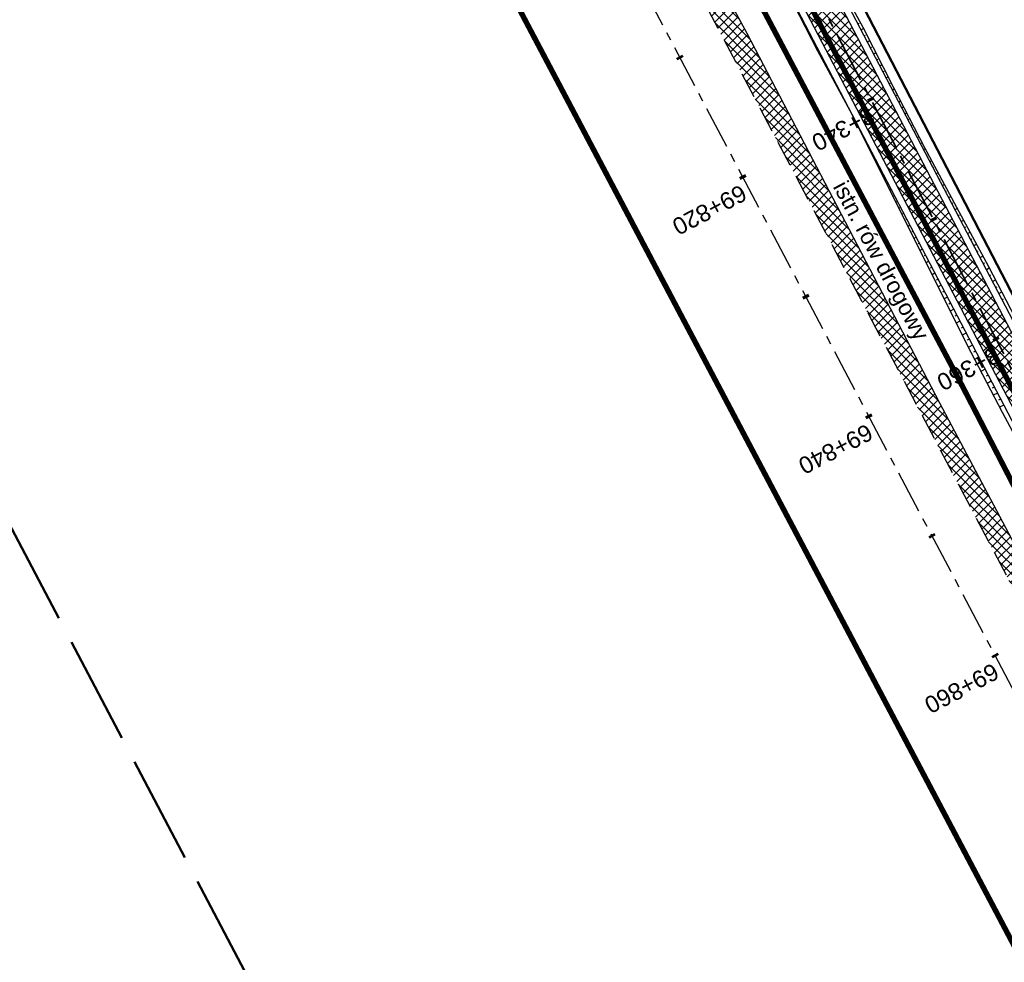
# Model space of a CAD drawing. Header units: metres. Extents: x 7529615 to 7533751, y 5721195 to 5727898.
# Tile 30 of 138: x 7531210 to 7531283, y 5724785 to 5724855. Entities that reach past the tile are written whole.
import ezdxf

# ---------------------------------------------------------------- set-up
doc = ezdxf.new("R2010")
doc.units = ezdxf.units.M
for name, pattern in [('CENTER', [50.8, 31.75, -6.35, 6.35, -6.35]), ('CENTER2', [28.575, 19.05, -3.175, 3.175, -3.175]), ('HIDDEN', [9.525, 6.35, -3.175]), ('L_0_09', [2.5, 2, -0.5])]:
    doc.linetypes.add(name, pattern=pattern)
for name, color, linetype in [('C-DROGI-SYTUACJA-ETYKIETY', 7, 'Continuous'), ('D-hatch-pobocza', 131, 'Continuous'), ('D-pobocza', 60, 'Continuous'), ('D-rowy', 160, 'Continuous'), ('D-skarpa', 2, 'Continuous'), ('D-skarpa-kreskowanie', 2, 'Continuous')]:
    doc.layers.add(name, color=color, linetype=linetype)
for name, color, linetype, lineweight, true_color in [('D-hatch-ciag-pieszo-rowerowy', 7, 'Continuous', 13, 0xff9f80), ('D-linia-podzialowa-ZRID', 7, 'Continuous', 50, 0x40ff00), ('zakres-mdcp', 7, 'L_0_09', 50, 0xff05ff)]:
    doc.layers.add(name, color=color, linetype=linetype, lineweight=lineweight, true_color=true_color)
for name, color, linetype, lineweight in [('D-krawędzie', 3, 'Continuous', 30), ('D-obrzeża', 2, 'Continuous', 30), ('D-opisy', 2, 'Continuous', 30), ('D-oś', 2, 'CENTER', 30), ('D-pas-drogowy', 7, 'HIDDEN', 50)]:
    doc.layers.add(name, color=color, linetype=linetype, lineweight=lineweight)
doc.layers.add('poprzeczki', color=7, linetype='Continuous', true_color=0x0000c7)
doc.styles.get("Standard").update_dxf_attribs({"font": 'arial.ttf'})

# ---------------------------------------------------------------- blocks, each defined once
blk = doc.blocks.new('AeccTickLine')
at = {"color": 0, "linetype": 'ByBlock', "lineweight": -2}
blk.add_line((0, 1), (0, -1), dxfattribs=at)

msp = doc.modelspace()

# ---------------------------------------------------------------- hatches: boundary and pattern name
at = {"layer": 'D-hatch-ciag-pieszo-rowerowy'}
h = msp.add_hatch(dxfattribs=at)
h.set_pattern_fill('ANSI37', color=256, scale=0.15, style=0)
h.set_pattern_definition([(45, (0.88535, 0.46493), (-0.33675960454, 0.33675960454), []), (135, (0.88535, 0.46493), (-0.33675960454, -0.33675960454), [])])
h.paths.add_polyline_path([(7531176.002, 5725035.633), (7531173.776, 5725034.493), (7531202.515, 5724979.795), (7531233.696, 5724920.95), (7531258.824, 5724873.473), (7531292.225, 5724809.507), (7531303.703, 5724787.477), (7531306.47, 5724787.579), (7531294.441, 5724810.665), (7531261.037, 5724874.637), (7531235.905, 5724922.12), (7531204.726, 5724980.962)])
at = {"layer": 'D-hatch-pobocza'}
h = msp.add_hatch(dxfattribs=at)
h.set_pattern_fill('ANSI37', color=256, scale=0.15, style=0)
h.set_pattern_definition([(45, (0, 0), (-0.33675960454, 0.33675960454), []), (135, (0, 0), (-0.33675960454, -0.33675960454), [])])
h.paths.add_polyline_path([(7531224.12, 5724929.62), (7531213.15, 5724949.98), (7531200.73, 5724973.91), (7531188.83, 5724996.41), (7531176.89, 5725019.33), (7531166.91, 5725038.07), (7531158.98, 5725054.059), (7531158.142, 5725051.386), (7531167.38, 5725033.767), (7531197.165, 5724976.988), (7531228.151, 5724918.034), (7531253.153, 5724870.491), (7531286.796, 5724806.654), (7531296.235, 5724788.675), (7531298.776, 5724787.518), (7531278.14, 5724826.49), (7531263.88, 5724853.83), (7531259.01, 5724862.85), (7531247.51, 5724884.88), (7531235.21, 5724908.21)])

# ---------------------------------------------------------------- linework, layer by layer
at = {"layer": 'D-krawędzie', "linetype": 'HIDDEN', "ltscale": 0.3, "flags": 128}
msp.add_lwpolyline([(7530572.01, 5726166.06), (7530620.381, 5726072.761), (7530641.555, 5726032.008), (7530660.961, 5725995.07), (7530689.128, 5725941.54), (7530707.336, 5725907.032), (7530725.256, 5725873.093), (7530743.97, 5725837.654), (7530770.527, 5725787.119), (7530787.864, 5725754.267), (7530809.898, 5725712.542), (7530824.739, 5725684.389), (7530840.856, 5725653.693), (7530860.675, 5725616.154), (7530865.283, 5725607.394), (7530878.05, 5725583.08), (7530918.172, 5725507.178), (7530950.163, 5725446.305), (7530993.419, 5725364.265), (7531022.766, 5725308.719), (7531053.81, 5725249.872), (7531081.166, 5725197.875), (7531103.902, 5725154.541), (7531128.123, 5725108.448), (7531149.3, 5725068.25), (7531167.38, 5725033.767), (7531197.165, 5724976.988), (7531228.151, 5724918.034), (7531253.153, 5724870.491), (7531286.796, 5724806.654), (7531306.74, 5724768.665), (7531335.094, 5724714.652), (7531357.319, 5724672.439), (7531373.645, 5724641.454), (7531392.162, 5724605.999), (7531418.48, 5724555.853), (7531439.727, 5724515.582), (7531468.399, 5724461.077), (7531491.782, 5724416.528), (7531531.99, 5724339.833), (7531557.227, 5724291.659), (7531569.852, 5724267.577), (7531591.376, 5724226.548), (7531610.004, 5724191.103), (7531616.883, 5724177.999), (7531629.985, 5724153.025), (7531641.007, 5724132.022), (7531664.906, 5724087.617), (7531677.644, 5724064.786), (7531683.112, 5724054.988), (7531686.753, 5724048.18), (7531695.448, 5724031.697), (7531703.749, 5724015.917), (7531709.214, 5724005.514), (7531719.389, 5723986.147), (7531726.295, 5723973), (7531732.741, 5723960.736), (7531735.13, 5723956.19)], dxfattribs=at)
at = {"layer": 'D-linia-podzialowa-ZRID', "color": 12, "ltscale": 15, "true_color": 0xc70000}
msp.add_lwpolyline([(7531170.59, 5725055.606), (7531170.59, 5725055.606), (7531173.733, 5725044.081), (7531215.342, 5724964.86), (7531238.054, 5724921.685), (7531262.39, 5724875.283), (7531295.587, 5724811.266), (7531348.488, 5724712.363), (7531363.741, 5724682.684), (7531366.987, 5724675.865), (7531382.541, 5724646.111), (7531401.299, 5724610.875), (7531428.965, 5724558.862), (7531449.111, 5724520.398), (7531477.293, 5724465.831), (7531500.996, 5724421.113), (7531512.122, 5724400.549), (7531513.782, 5724396.757), (7531513.782, 5724396.757)], dxfattribs=at)
at = {"layer": 'D-obrzeża'}
for points in [[(7531306.47, 5724787.579), (7531294.441, 5724810.665), (7531261.037, 5724874.637), (7531235.905, 5724922.12), (7531204.726, 5724980.962), (7531173.078, 5725041.197, -0.068789), (7531170.289, 5725048.924), (7531169.644, 5725051.962, 0.068574), (7531168.256, 5725055.815), (7531166.709, 5725058.764, -0.29099), (7531166.888, 5725060.903), (7531168.105, 5725062.505)], [(7531162.547, 5725061.318), (7531165.882, 5725054.959, -0.068574), (7531167.27, 5725051.106), (7531167.915, 5725048.068, 0.068789), (7531170.704, 5725040.34), (7531202.515, 5724979.795), (7531233.696, 5724920.95), (7531258.824, 5724873.473), (7531292.225, 5724809.507), (7531312.052, 5724771.454), (7531340.423, 5724719.339, -0.00902), (7531345.426, 5724709.741), (7531362.629, 5724675.233), (7531378.958, 5724644.242), (7531397.477, 5724608.783), (7531423.79, 5724558.646), (7531445.036, 5724518.378), (7531473.71, 5724463.87), (7531497.095, 5724419.316), (7531505.905, 5724402.511, -0.033171), (7531508.586, 5724396.451), (7531511.248, 5724389.164)]]:
    msp.add_lwpolyline(points, format="xyb", dxfattribs=at)
at = {"layer": 'D-oś', "linetype": 'CENTER2', "lineweight": 35, "ltscale": 0.2}
msp.add_lwpolyline([(7531156.869, 5725074.83), (7531166.993, 5725055.55, -0.068732), (7531168.479, 5725051.432), (7531169.1, 5725048.503, 0.068783), (7531171.89, 5725040.776), (7531203.621, 5724980.378), (7531234.8, 5724921.535), (7531259.931, 5724874.055), (7531293.333, 5724810.086), (7531313.16, 5724772.033), (7531341.529, 5724719.923, -0.009023), (7531346.533, 5724710.322), (7531363.735, 5724675.815), (7531380.065, 5724644.823), (7531398.584, 5724609.363), (7531424.897, 5724559.228), (7531446.142, 5724518.961), (7531474.816, 5724464.452), (7531498.201, 5724419.897)], format="xyb", dxfattribs=at)
at = {"layer": 'D-oś', "ltscale": 0.1}
msp.add_lwpolyline([(7531488.683, 5724414.901), (7531465.302, 5724459.448), (7531436.63, 5724513.951), (7531415.383, 5724554.223), (7531389.061, 5724604.375), (7531370.545, 5724639.828), (7531354.222, 5724670.808), (7531331.996, 5724713.024), (7531303.641, 5724767.038), (7531283.699, 5724805.024), (7531250.055, 5724868.862), (7531225.053, 5724916.406), (7531194.065, 5724975.362), (7531164.28, 5725032.142), (7531146.202, 5725066.622)], dxfattribs=at)
at = {"layer": 'D-pas-drogowy', "ltscale": 0.2, "flags": 128}
msp.add_lwpolyline([(7531633.019, 5724182.834, 0.4, 0.4, 0), (7531617.559, 5724211.608, 0.4, 0.4, 0), (7531566.784, 5724302.736, 0.4, 0.4, 0), (7531538.419, 5724356.47, 0.4, 0.4, 0), (7531526.32, 5724379.39, 0.4, 0.4, 0), (7531516.102, 5724393.607, 0.4, 0.4, 0.001485), (7531513.78, 5724396.838, 0.4, 0.4, 0), (7531501.87, 5724413.41, 0.4, 0.4, 0), (7531474.926, 5724464.508, 0.4, 0.4, 0), (7531446.2, 5724518.992, 0.4, 0.4, 0), (7531424.962, 5724559.262, 0.4, 0.4, 0), (7531398.444, 5724609.566, 0.4, 0.4, 0), (7531379.647, 5724645.216, 0.4, 0.4, 0), (7531365.23, 5724672.56, 0.4, 0.4, 0), (7531341.306, 5724717.915, 0.4, 0.4, 0), (7531312.9, 5724771.789, 0.4, 0.4, 0), (7531292.591, 5724810.307, 0.4, 0.4, 0), (7531259.392, 5724873.271, 0.4, 0.4, 0), (7531233.74, 5724921.923, 0.4, 0.4, 0), (7531203.073, 5724980.092, 0.4, 0.4, 0), (7531173.471, 5725036.225, 0.4, 0.4, 0), (7531168.27, 5725046.09, 0.4, 0.4, 0), (7531172.29, 5725062.58, 0.4, 0.4, 0), (7531166.31, 5725074.58, 0.4, 0.4, 0), (7531150.32, 5725079.6, 0.4, 0.4, 0), (7531141.5, 5725096.43, 0.4, 0.4, 0), (7531109.312, 5725157.814, 0.4, 0.4, 0), (7531086.641, 5725201.048, 0.4, 0.4, 0), (7531059.198, 5725253.384, 0.4, 0.4, 0), (7531028.207, 5725312.489, 0.4, 0.4, 0), (7530999.105, 5725367.99, 0.4, 0.4, 0), (7530956.248, 5725449.725, 0.4, 0.4, 0), (7530924.398, 5725510.464, 0.4, 0.4, 0), (7530897.51, 5725561.74, 0.4, 0.4, 0), (7530894.46, 5725566.14, 0.4, 0.4, 0), (7530892.16, 5725570.49, 0.4, 0.4, 0), (7530869.363, 5725613.307, 0.4, 0.4, 0), (7530861.694, 5725627.705, 0.4, 0.4, 0), (7530852.74, 5725644.52, 0.4, 0.4, 0), (7530831.51, 5725684.2, 0.4, 0.4, 0), (7530811.13, 5725722.52, 0.4, 0.4, 0), (7530792.348, 5725757.941, 0.4, 0.4, 0), (7530768.03, 5725803.8, 0.4, 0.4, 0), (7530748.769, 5725840.179, 0.4, 0.4, 0), (7530727.7, 5725879.97, 0.4, 0.4, 0), (7530712.098, 5725909.545, 0.4, 0.4, 0), (7530693.644, 5725944.645, 0.4, 0.4, 0), (7530665.702, 5725997.539, 0.4, 0.4, 0), (7530641.76, 5726042.88, 0.4, 0.4, 0), (7530616.5, 5726091.48, 0.4, 0.4, 0), (7530604.628, 5726114.32, 0.4, 0.4, -0.007763), (7530602.5, 5726118.43, 0.4, 0.4, 0), (7530603.992, 5726123.395, 0.4, 0.4, 0), (7530606.53, 5726131.84, 0.4, 0.4, 0), (7530603.27, 5726136.83, 0.4, 0.4, 0), (7530593.776, 5726151.369, 0.4, 0.4, 0), (7530590.203, 5726156.84, 0.4, 0.4, 0), (7530583.3, 5726167.41, 0.4, 0.4, 0), (7530580.578, 5726170.428, 0.4, 0.4, 0), (7530575.85, 5726175.67, 0.4, 0.4, 0), (7530569.01, 5726186.66, 0.4, 0.4, 0), (7530562.555, 5726199.189, 0.4, 0.4, 0), (7530555.67, 5726211.39, 0.4, 0.4, 0), (7530548.29, 5726224.23, 0.4, 0.4, 0), (7530540.58, 5726237.71, 0.4, 0.4, 0), (7530532.68, 5726252.65, 0.4, 0.4, 0), (7530524.06, 5726269.35, 0.4, 0.4, 0), (7530502.82, 5726309.91, 0.4, 0.4, 0), (7530488.83, 5726336.63, 0.4, 0.4, 0), (7530466.03, 5726380.16, 0.4, 0.4, 0), (7530438.47, 5726432.77, 0.4, 0.4, 0), (7530424.53, 5726459.09, 0.4, 0.4, 0), (7530401.63, 5726502.97, 0.4, 0.4, 0), (7530383.38, 5726538.06, 0.4, 0.4, 0), (7530353.97, 5726593.52, 0.4, 0.4, 0), (7530338.47, 5726622.74, 0.4, 0.4, 0), (7530322.01, 5726653.88, 0.4, 0.4, 0), (7530297.54, 5726700.33, 0.4, 0.4, 0), (7530287.38, 5726719.6, 0.4, 0.4, 0), (7530285.95, 5726722.316, 0.4, 0.4, 0), (7530280.26, 5726733.12, 0.4, 0.4, 0), (7530266.73, 5726758.74, 0.4, 0.4, 0), (7530260.42, 5726770.47, 0.4, 0.4, 0), (7530253.25, 5726783.82, 0.4, 0.4, 0), (7530244.95, 5726799.33, 0.4, 0.4, 0), (7530239.39, 5726808.49, 0.4, 0.4, 0), (7530238.29, 5726807.9, 0.4, 0.4, 0), (7530218.11, 5726850.67, 0.4, 0.4, 0), (7530175.907, 5726928.168, 0.4, 0.4, 0), (7530096.68, 5727076.15, 0.4, 0.4, 0), (7530094.68, 5727079.89, 0.4, 0.4, 0), (7530064.597, 5727135.523, 0.4, 0.4, 0), (7530046.731, 5727168.892, 0.4, 0.4, 0), (7530025.803, 5727208.461, 0.4, 0.4, 0), (7530012.847, 5727232.979, 0.4, 0.4, 0), (7529994.15, 5727268.45, 0.4, 0.4, 0), (7529981.671, 5727291.93, 0.4, 0.4, 0), (7529949.89, 5727351.73, 0.4, 0.4, 0), (7529924.75, 5727399.03, 0.4, 0.4, 0), (7529915.516, 5727417.1, 0.4, 0.4, 0), (7529885.83, 5727475.19, 0.4, 0.4, 0), (7529862.56, 5727519.97, 0.4, 0.4, 0), (7529852.985, 5727538.191, 0.4, 0.4, 0), (7529836.513, 5727569.511, 0.4, 0.4, 0), (7529815.369, 5727609.141, 0.4, 0.4, 0), (7529792.795, 5727651.247, 0.4, 0.4, 0), (7529774.199, 5727685.858, 0.4, 0.4, 0), (7529746.966, 5727736.059, 0.4, 0.4, 0), (7529733.92, 5727757.62, 0.4, 0.4, 0), (7529708.607, 5727806.389, 0.4, 0.4, 0), (7529688.492, 5727796.345, 0.4, 0.4, 0), (7529723.55, 5727729.88, 0.4, 0.4, 0), (7529725.42, 5727730.2, 0.4, 0.4, 0), (7529735.38, 5727711.28, 0.4, 0.4, 0), (7529739.21, 5727707.77, 0.4, 0.4, 0), (7529753.31, 5727681.13, 0.4, 0.4, 0), (7529755.178, 5727682.114, 0.4, 0.4, 0), (7529792.102, 5727611.923, 0.4, 0.4, 0), (7529811.741, 5727574.662, 0.4, 0.4, 0), (7529835.194, 5727530.193, 0.4, 0.4, 0), (7529857.56, 5727487.787, 0.4, 0.4, 0), (7529875.155, 5727454.426, 0.4, 0.4, 0), (7529890.63, 5727425.131, 0.4, 0.4, 0), (7529900.671, 5727406.159, 0.4, 0.4, 0), (7529953.284, 5727306.747, 0.4, 0.4, 0), (7529983.208, 5727250.207, 0.4, 0.4, 0), (7530015.379, 5727189.42, 0.4, 0.4, 0), (7530062.319, 5727099.625, 0.4, 0.4, 0), (7530100.06, 5727027.16, 0.4, 0.4, 0), (7530105.06, 5727018.32, 0.4, 0.4, 0), (7530143.175, 5726945.066, 0.4, 0.4, 0), (7530170.547, 5726892.961, 0.4, 0.4, 0), (7530195.92, 5726850.75, 0.4, 0.4, 0), (7530194.71, 5726849.15, 0.4, 0.4, 0), (7530197.22, 5726845.06, 0.4, 0.4, 0), (7530254.03, 5726738.21, 0.4, 0.4, 0), (7530261.371, 5726724.163, 0.4, 0.4, 0), (7530281.54, 5726685.57, 0.4, 0.4, 0), (7530289.214, 5726671.967, 0.4, 0.4, 0), (7530300.51, 5726651.778, 0.4, 0.4, 0), (7530303.939, 5726645.168, 0.4, 0.4, 0), (7530334.708, 5726583.665, 0.4, 0.4, 0), (7530397.759, 5726458.5, 0.4, 0.4, 0), (7530450.41, 5726357.28, 0.4, 0.4, 0), (7530482.4, 5726303.41, 0.4, 0.4, 0), (7530483.688, 5726301.003, 0.4, 0.4, 0), (7530491.35, 5726283.94, 0.4, 0.4, 0), (7530512.67, 5726243.78, 0.4, 0.4, 0), (7530529.43, 5726209.46, 0.4, 0.4, 0), (7530571.29, 5726130.56, 0.4, 0.4, 0), (7530581.28, 5726107.21, 0.4, 0.4, 0), (7530591.16, 5726088.44, 0.4, 0.4, 0), (7530597.42, 5726080.68, 0.4, 0.4, 0), (7530607.21, 5726063.51, 0.4, 0.4, 0), (7530610.82, 5726061.93, 0.4, 0.4, 0), (7530634.935, 5726016.147, 0.4, 0.4, 0), (7530642.914, 5726001.078, 0.4, 0.4, 0), (7530695.12, 5725902.09, 0.4, 0.4, 0), (7530708.718, 5725876.303, 0.4, 0.4, 0), (7530755.54, 5725787.51, 0.4, 0.4, 0), (7530802.56, 5725694.925, 0.4, 0.4, 0), (7530840.085, 5725624.059, 0.4, 0.4, 0), (7530865.243, 5725577.494, 0.4, 0.4, 0), (7530914.557, 5725484.684, 0.4, 0.4, 0), (7530964.182, 5725390.836, 0.4, 0.4, 0), (7531008.007, 5725307.954, 0.4, 0.4, 0), (7531059.253, 5725211.041, 0.4, 0.4, 0), (7531127.66, 5725081.67, 0.4, 0.4, 0), (7531345.12, 5724669.94, 0.4, 0.4, 0), (7531388.464, 5724586.93, 0.4, 0.4, 0), (7531412.35, 5724541.183, 0.4, 0.4, 0), (7531482.09, 5724407.62, 0.4, 0.4, 0), (7531504.02, 5724366.79, 0.4, 0.4, 0), (7531519.374, 5724337.52, 0.4, 0.4, 0), (7531563.749, 5724252.932, 0.4, 0.4, 0), (7531602.175, 5724179.681, 0.4, 0.4, 0), (7531619.177, 5724147.204, 0.4, 0.4, 0), (7531625.038, 5724135.635, 0.4, 0.4, 0), (7531656.796, 5724073.316, 0.4, 0.4, 0), (7531675.12, 5724037.36, 0.4, 0.4, 0), (7531682.71, 5724022.92, 0.4, 0.4, 0), (7531705.565, 5723979.811, 0.4, 0.4, 0), (7531736.606, 5723921.262, 0.4, 0.4, 0), (7531750.46, 5723895.13, 0.4, 0.4, 0), (7531740.77, 5723886.56, 0.4, 0.4, 0), (7531732.86, 5723885, 0.4, 0.4, 0), (7531722.18, 5723887.77, 0.4, 0.4, 0), (7531729.87, 5723862.17, 0.4, 0.4, 0), (7531742.92, 5723861.93, 0.4, 0.4, 0), (7531763.71, 5723859.52, 0.4, 0.4, 0), (7531768.42, 5723854.12, 0.4, 0.4, 0), (7531787.42, 5723817.97, 0.4, 0.4, 0), (7531795.57, 5723809.82, 0.4, 0.4, 0), (7531816.347, 5723819.85, 0.4, 0.4, 0), (7531816.347, 5723819.85, 0.4, 0.4, 0), (7531805.06, 5723843.23, 0.4, 0.4, 0), (7531803.61, 5723886.23, 0.4, 0.4, 0), (7531803.61, 5723886.23, 0.4, 0.4, 0), (7531780.08, 5723929.25, 0.4, 0.4, 0), (7531758.69, 5723936.76, 0.4, 0.4, 0), (7531749.359, 5723946.412, 0.4, 0.4, 0), (7531742.71, 5723953.29, 0.4, 0.4, 0), (7531735.177, 5723967.878, 0.4, 0.4, 0), (7531722.37, 5723992.68, 0.4, 0.4, 0), (7531705.042, 5724030.886, 0.4, 0.4, 0), (7531699.47, 5724043.17, 0.4, 0.4, 0), (7531692.69, 5724058.11, 0.4, 0.4, 0), (7531679.672, 5724084.017, 0.4, 0.4, 0), (7531674.55, 5724094.21, 0.4, 0.4, 0), (7531666.633, 5724114.003, 0.4, 0.4, 0), (7531649, 5724153.82, 0.4, 0.4, 0), (7531641.49, 5724149.34, 0.4, 0.4, 0), (7531626.04, 5724179.34, 0.4, 0.4, 0), (7531633.03, 5724182.84, 0, 0, 0)], format="xyseb", dxfattribs=at)
at = {"layer": 'D-pobocza'}
for points in [[(7531307.023, 5724787.599), (7531294.884, 5724810.896), (7531261.48, 5724874.869), (7531236.347, 5724922.354), (7531205.169, 5724981.195), (7531173.553, 5725041.368, -0.068789), (7531170.764, 5725049.096), (7531170.119, 5725052.133, 0.068574), (7531168.73, 5725055.986), (7531167.152, 5725058.996, -0.29099), (7531167.286, 5725060.6), (7531168.707, 5725062.47)], [(7531162.212, 5725060.882), (7531165.407, 5725054.788, -0.068574), (7531166.795, 5725050.935), (7531167.44, 5725047.896, 0.068789), (7531170.23, 5725040.168), (7531202.073, 5724979.562), (7531233.254, 5724920.716), (7531258.382, 5724873.241), (7531291.782, 5724809.276), (7531303.156, 5724787.446)]]:
    msp.add_lwpolyline(points, format="xyb", dxfattribs=at)
msp.add_lwpolyline([(7531298.776, 5724787.518), (7531278.14, 5724826.49), (7531263.88, 5724853.83), (7531259.01, 5724862.85), (7531247.51, 5724884.88), (7531235.21, 5724908.21), (7531224.12, 5724929.62), (7531213.15, 5724949.98), (7531200.73, 5724973.91), (7531188.83, 5724996.41), (7531176.89, 5725019.33), (7531166.91, 5725038.07), (7531158.98, 5725054.059), (7531158.142, 5725051.386)], dxfattribs=at)
at = {"layer": 'D-rowy', "linetype": 'HIDDEN', "ltscale": 0.1, "const_width": 0.4, "flags": 128}
msp.add_lwpolyline([(7531506.121, 5724397.133), (7531489.191, 5724429.341), (7531483.4, 5724440.512), (7531478.412, 5724450.147), (7531462.901, 5724479.304), (7531434.633, 5724532.162), (7531396.749, 5724604.645), (7531378.596, 5724640.173), (7531368.21, 5724659.05), (7531363.9, 5724666.92), (7531355.877, 5724682.662), (7531338.033, 5724716.835), (7531309.902, 5724770.333), (7531304.158, 5724781.147), (7531299.737, 5724789.052), (7531294.93, 5724798.468), (7531279.862, 5724827.641), (7531247.715, 5724888.417), (7531220.373, 5724940.873), (7531195.514, 5724987.527), (7531168.706, 5725038.836), (7531161.296, 5725053.455), (7531161.296, 5725053.455)], dxfattribs=at)
at = {"layer": 'D-skarpa', "linetype": 'Continuous'}
for points in [[(7531230.708, 5724934.053, -0.000223), (7531256.277, 5724885.356), (7531258.574, 5724880.914), (7531261.648, 5724874.964), (7531263.151, 5724872.011), (7531267.688, 5724863.099), (7531270.049, 5724858.691), (7531272.444, 5724854.301), (7531274.719, 5724849.848), (7531276.999, 5724845.398), (7531279.375, 5724840.998), (7531281.743, 5724836.594), (7531286.35, 5724827.719), (7531288.531, 5724823.211), (7531290.815, 5724818.767), (7531293.119, 5724814.331), (7531294.924, 5724810.915), (7531295.463, 5724809.898), (7531297.815, 5724805.5), (7531302.62, 5724796.728), (7531305.022, 5724792.341), (7531307.283, 5724787.881), (7531307.417, 5724787.613)], [(7531228.71, 5724927.335, -0.000386), (7531236.047, 5724914.248), (7531238.562, 5724909.923), (7531240.908, 5724905.507), (7531247.955, 5724892.266), (7531250.347, 5724887.875), (7531252.783, 5724883.507), (7531255.08, 5724879.065), (7531257.339, 5724874.604), (7531258.085, 5724873.078), (7531259.493, 5724870.101), (7531261.633, 5724865.577), (7531264.108, 5724861.229), (7531266.812, 5724857.001), (7531269.084, 5724852.546), (7531271.476, 5724848.155), (7531280.42, 5724830.262), (7531282.741, 5724825.834), (7531291.634, 5724809.199), (7531292.169, 5724808.196), (7531299.223, 5724794.958), (7531301.525, 5724790.519), (7531303.079, 5724787.454)]]:
    msp.add_lwpolyline(points, format="xyb", dxfattribs=at)
at = {"layer": 'D-skarpa-kreskowanie', "linetype": 'Continuous'}
for p, q in [((7531267.991, 5724854.688, 108.562), (7531268.052, 5724854.72, 108.517)), ((7531268.218, 5724854.243, 108.567), (7531268.251, 5724854.26, 108.542)), ((7531272.086, 5724854.558, 108.65), (7531272.171, 5724854.602, 108.586)), ((7531272.317, 5724854.114, 108.651), (7531272.493, 5724854.206, 108.519)), ((7531268.446, 5724853.798, 108.571), (7531268.515, 5724853.834, 108.518)), ((7531268.673, 5724853.352, 108.575), (7531268.71, 5724853.371, 108.547)), ((7531272.548, 5724853.671, 108.652), (7531272.634, 5724853.716, 108.588)), ((7531272.78, 5724853.228, 108.653), (7531272.948, 5724853.316, 108.527)), ((7531268.9, 5724852.907, 108.579), (7531268.978, 5724852.947, 108.52)), ((7531269.129, 5724852.462, 108.581), (7531269.169, 5724852.483, 108.551)), ((7531273.011, 5724852.785, 108.654), (7531273.093, 5724852.828, 108.593)), ((7531273.243, 5724852.342, 108.655), (7531273.403, 5724852.425, 108.535)), ((7531269.369, 5724852.023, 108.576), (7531269.441, 5724852.061, 108.522)), ((7531273.474, 5724851.898, 108.656), (7531273.552, 5724851.939, 108.597)), ((7531269.608, 5724851.584, 108.57), (7531269.64, 5724851.601, 108.547)), ((7531269.847, 5724851.145, 108.565), (7531269.904, 5724851.175, 108.524)), ((7531273.706, 5724851.455, 108.657), (7531273.857, 5724851.534, 108.543)), ((7531273.937, 5724851.012, 108.658), (7531274.011, 5724851.051, 108.602)), ((7531270.086, 5724850.706, 108.56), (7531270.111, 5724850.719, 108.542)), ((7531270.325, 5724850.267, 108.554), (7531270.367, 5724850.288, 108.526)), ((7531274.169, 5724850.569, 108.659), (7531274.312, 5724850.644, 108.551)), ((7531270.565, 5724849.828, 108.549), (7531270.581, 5724849.836, 108.538)), ((7531274.4, 5724850.126, 108.66), (7531274.47, 5724850.162, 108.607)), ((7531274.631, 5724849.682, 108.661), (7531274.767, 5724849.753, 108.558)), ((7531270.804, 5724849.388, 108.543), (7531270.829, 5724849.402, 108.528)), ((7531271.043, 5724848.949, 108.538), (7531271.052, 5724848.954, 108.533)), ((7531274.863, 5724849.239, 108.662), (7531274.929, 5724849.274, 108.612)), ((7531275.094, 5724848.796, 108.663), (7531275.223, 5724848.863, 108.566)), ((7531271.282, 5724848.51, 108.532), (7531271.292, 5724848.515, 108.53)), ((7531271.524, 5724848.072, 108.531), (7531271.521, 5724848.071, 108.529)), ((7531275.326, 5724848.353, 108.664), (7531275.388, 5724848.385, 108.616)), ((7531271.755, 5724847.629, 108.532), (7531271.742, 5724847.622, 108.522)), ((7531275.557, 5724847.909, 108.665), (7531275.679, 5724847.973, 108.573)), ((7531275.789, 5724847.466, 108.665), (7531275.848, 5724847.497, 108.621)), ((7531271.987, 5724847.186, 108.533), (7531271.976, 5724847.18, 108.525)), ((7531272.218, 5724846.742, 108.534), (7531272.189, 5724846.727, 108.512)), ((7531276.02, 5724847.023, 108.666), (7531276.135, 5724847.083, 108.58)), ((7531276.251, 5724846.58, 108.667), (7531276.307, 5724846.609, 108.625)), ((7531272.449, 5724846.299, 108.534), (7531272.431, 5724846.29, 108.521)), ((7531276.483, 5724846.137, 108.668), (7531276.591, 5724846.193, 108.587)), ((7531272.681, 5724845.856, 108.535), (7531272.636, 5724845.833, 108.502)), ((7531272.912, 5724845.413, 108.536), (7531272.886, 5724845.399, 108.517)), ((7531276.714, 5724845.693, 108.669), (7531276.767, 5724845.721, 108.63)), ((7531276.946, 5724845.25, 108.67), (7531277.049, 5724845.304, 108.592)), ((7531273.144, 5724844.97, 108.537), (7531273.084, 5724844.938, 108.492)), ((7531273.375, 5724844.526, 108.538), (7531273.341, 5724844.509, 108.513)), ((7531277.177, 5724844.807, 108.671), (7531277.232, 5724844.836, 108.63)), ((7531277.409, 5724844.364, 108.672), (7531277.525, 5724844.424, 108.585)), ((7531273.607, 5724844.083, 108.539), (7531273.531, 5724844.044, 108.482)), ((7531277.64, 5724843.921, 108.673), (7531277.701, 5724843.952, 108.627)), ((7531273.838, 5724843.64, 108.54), (7531273.796, 5724843.618, 108.509)), ((7531274.069, 5724843.197, 108.541), (7531273.978, 5724843.149, 108.472)), ((7531277.871, 5724843.477, 108.674), (7531278, 5724843.544, 108.577)), ((7531278.103, 5724843.034, 108.675), (7531278.17, 5724843.069, 108.624)), ((7531274.301, 5724842.754, 108.542), (7531274.251, 5724842.728, 108.505)), ((7531274.532, 5724842.31, 108.543), (7531274.425, 5724842.254, 108.462)), ((7531278.334, 5724842.591, 108.676), (7531278.475, 5724842.664, 108.57)), ((7531274.764, 5724841.867, 108.544), (7531274.706, 5724841.837, 108.501)), ((7531278.566, 5724842.148, 108.677), (7531278.639, 5724842.186, 108.621)), ((7531278.797, 5724841.704, 108.678), (7531278.951, 5724841.785, 108.562)), ((7531274.995, 5724841.424, 108.545), (7531274.872, 5724841.36, 108.453)), ((7531275.227, 5724840.981, 108.546), (7531275.161, 5724840.947, 108.497)), ((7531279.029, 5724841.261, 108.679), (7531279.108, 5724841.303, 108.619)), ((7531279.26, 5724840.818, 108.68), (7531279.426, 5724840.905, 108.555)), ((7531275.458, 5724840.537, 108.547), (7531275.32, 5724840.465, 108.443)), ((7531275.69, 5724840.094, 108.548), (7531275.616, 5724840.056, 108.493)), ((7531279.491, 5724840.375, 108.68), (7531279.577, 5724840.419, 108.616)), ((7531275.921, 5724839.651, 108.549), (7531275.767, 5724839.571, 108.433)), ((7531279.723, 5724839.932, 108.681), (7531279.899, 5724840.024, 108.549)), ((7531279.954, 5724839.488, 108.682), (7531280.045, 5724839.536, 108.614)), ((7531276.152, 5724839.208, 108.55), (7531276.071, 5724839.166, 108.489)), ((7531276.384, 5724838.765, 108.55), (7531276.214, 5724838.676, 108.423)), ((7531280.186, 5724839.045, 108.683), (7531280.373, 5724839.143, 108.543)), ((7531280.417, 5724838.602, 108.684), (7531280.513, 5724838.652, 108.612)), ((7531276.615, 5724838.321, 108.551), (7531276.526, 5724838.275, 108.485)), ((7531276.847, 5724837.878, 108.552), (7531276.661, 5724837.781, 108.413)), ((7531280.649, 5724838.159, 108.685), (7531280.846, 5724838.262, 108.537)), ((7531277.078, 5724837.435, 108.553), (7531276.982, 5724837.385, 108.481)), ((7531280.88, 5724837.716, 108.686), (7531280.981, 5724837.768, 108.61)), ((7531281.111, 5724837.272, 108.687), (7531281.319, 5724837.381, 108.531)), ((7531277.31, 5724836.992, 108.554), (7531277.109, 5724836.887, 108.403)), ((7531277.541, 5724836.549, 108.555), (7531277.437, 5724836.494, 108.477)), ((7531281.343, 5724836.829, 108.688), (7531281.45, 5724836.885, 108.608)), ((7531281.574, 5724836.386, 108.689), (7531281.792, 5724836.499, 108.526)), ((7531277.772, 5724836.105, 108.556), (7531277.556, 5724835.992, 108.393)), ((7531281.806, 5724835.943, 108.69), (7531281.914, 5724835.999, 108.609)), ((7531278.004, 5724835.662, 108.557), (7531277.892, 5724835.603, 108.473)), ((7531278.235, 5724835.219, 108.558), (7531278.003, 5724835.098, 108.383)), ((7531282.037, 5724835.499, 108.691), (7531282.252, 5724835.612, 108.529)), ((7531282.269, 5724835.056, 108.692), (7531282.376, 5724835.112, 108.611)), ((7531278.467, 5724834.776, 108.559), (7531278.347, 5724834.713, 108.469)), ((7531278.698, 5724834.332, 108.56), (7531278.45, 5724834.203, 108.373)), ((7531282.5, 5724834.613, 108.693), (7531282.713, 5724834.724, 108.532)), ((7531282.731, 5724834.17, 108.694), (7531282.838, 5724834.225, 108.614)), ((7531278.93, 5724833.889, 108.561), (7531278.802, 5724833.822, 108.465)), ((7531279.161, 5724833.446, 108.562), (7531278.897, 5724833.308, 108.364)), ((7531279.392, 5724833.003, 108.563), (7531279.257, 5724832.932, 108.461)), ((7531279.624, 5724832.56, 108.564), (7531279.345, 5724832.414, 108.354)), ((7531279.855, 5724832.116, 108.565), (7531279.712, 5724832.041, 108.457)), ((7531280.087, 5724831.673, 108.566), (7531279.792, 5724831.519, 108.344)), ((7531280.318, 5724831.23, 108.566), (7531280.167, 5724831.151, 108.453)), ((7531280.55, 5724830.787, 108.567), (7531280.239, 5724830.625, 108.334)), ((7531280.781, 5724830.344, 108.568), (7531280.623, 5724830.261, 108.449)), ((7531281.012, 5724829.9, 108.569), (7531280.696, 5724829.735, 108.332)), ((7531281.244, 5724829.457, 108.57), (7531281.086, 5724829.375, 108.452)), ((7531281.475, 5724829.014, 108.571), (7531281.16, 5724828.849, 108.334)), ((7531281.707, 5724828.571, 108.572), (7531281.55, 5724828.489, 108.454)), ((7531281.938, 5724828.127, 108.573), (7531281.625, 5724827.964, 108.337)), ((7531282.17, 5724827.684, 108.574), (7531282.013, 5724827.603, 108.456)), ((7531282.401, 5724827.241, 108.575), (7531282.089, 5724827.078, 108.34)), ((7531282.632, 5724826.798, 108.576), (7531282.477, 5724826.716, 108.459)), ((7531282.864, 5724826.355, 108.577), (7531282.553, 5724826.192, 108.343))]:
    msp.add_line(p, q, dxfattribs=at)
at = {"layer": 'zakres-mdcp', "color": 202, "lineweight": 50, "ltscale": 4, "flags": 128}
msp.add_lwpolyline([(7531758.716, 5723850.032), (7531728.332, 5723851.794), (7531693.814, 5723894.136), (7531508.569, 5724248.602), (7531193.64, 5724847.394), (7530844.997, 5725516.068), (7530405.871, 5726335.327), (7530096.993, 5726929.301), (7529784.459, 5727520.373), (7529614.644, 5727842.41), (7529717.957, 5727897.667), (7529956.258, 5727449.278), (7530409.857, 5726589.568), (7530617.799, 5726197.499), (7530696.376, 5726240.903), (7530727.021, 5726177.862), (7530650.299, 5726135.481), (7530758.301, 5725929.636), (7531064.675, 5725351.856), (7531385.887, 5724741.515), (7531581.6, 5724370.323), (7531686.001, 5724174.745), (7531797.117, 5723955.134), (7531838.087, 5723957.501), (7531858.457, 5723931.987), (7531819.328, 5723892.549), (7531820.891, 5723857.614), (7531768.235, 5723832.41), (7531758.716, 5723850.032)], dxfattribs=at)

# ---------------------------------------------------------------- block references
at = {"layer": 'C-DROGI-SYTUACJA-ETYKIETY', "color": 2, "linetype": 'Continuous', "lineweight": 60, "xscale": 0.25, "yscale": 0.25, "zscale": 0.25, "rotation": 297.7898897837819}
for p in [(7531258.906, 5724852.068), (7531263.568, 5724843.222), (7531268.23, 5724834.375), (7531272.893, 5724825.528), (7531277.555, 5724816.682), (7531282.217, 5724807.835)]:
    msp.add_blockref('AeccTickLine', p, dxfattribs=at)
at = {"layer": 'poprzeczki', "color": 2, "linetype": 'Continuous', "lineweight": 60, "xscale": 0.25, "yscale": 0.25, "zscale": 0.25, "rotation": 297.572054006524}
for p in [(7531273.031, 5724848.967), (7531277.66, 5724840.102), (7531282.288, 5724831.238)]:
    msp.add_blockref('AeccTickLine', p, dxfattribs=at)

# ---------------------------------------------------------------- texts
at = {"layer": 'C-DROGI-SYTUACJA-ETYKIETY', "color": 2}
for s, rotation, p in [('3+340', 207.57205, (7531272.872, 5724848.461)), ('69+820', 207.78989, (7531263.411, 5724842.715)), ('3+360', 207.57205, (7531282.129, 5724830.732)), ('69+840', 207.78989, (7531272.736, 5724825.022)), ('69+860', 207.78989, (7531282.06, 5724807.328))]:
    msp.add_text(s, height=1.25, rotation=rotation, dxfattribs=at).set_placement(p)
at = {"layer": 'D-opisy'}
msp.add_text('istn. rów drogowy', height=1.2, rotation=298.10365, dxfattribs=at).set_placement((7531270.204, 5724842.517))

doc.saveas('drawing.dxf')
